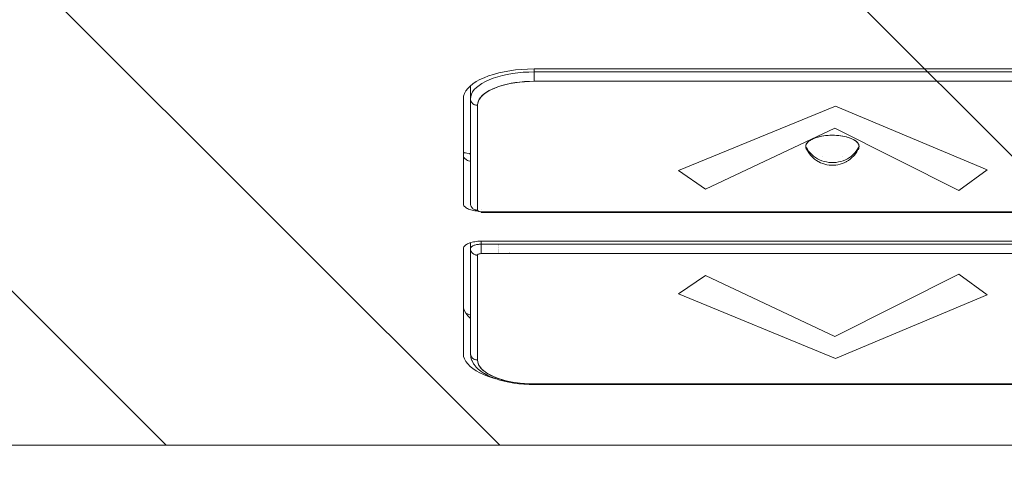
# Model space of a CAD drawing. Header units: inches. Extents: x -416 to -272, y -73 to 47.
# Tile 31 of 206: x -353.642 to -352.549, y -43.993 to -43.504. Entities that reach past the tile are written whole.
import ezdxf

# ---------------------------------------------------------------- set-up
doc = ezdxf.new("R2010")
doc.units = ezdxf.units.IN
doc.header["$LTSCALE"] = 32
doc.header["$MEASUREMENT"] = 0
doc.linetypes.add('Dash Style-1', pattern=[0.083328, 0.041656, -0.041672])
for name, color, linetype, lineweight in [('DashLineFill', 7, 'Dash Style-1', 13), ('Drawing', 7, 'Continuous', 18), ('None', 7, 'Continuous', 18), ('SolidLine', 7, 'Continuous', 15)]:
    doc.layers.add(name, color=color, linetype=linetype, lineweight=lineweight)

# ---------------------------------------------------------------- blocks, each defined once
blk = doc.blocks.new('TiMotion_Handset (2D)')
at = {"layer": 'DashLineFill', "linetype": 'Continuous', "lineweight": 13}
h = blk.add_hatch(dxfattribs=at)
h.set_pattern_fill('Steel', color=253, style=0, pattern_type=2)
h.set_pattern_definition([(45, (0, 0), (-1.61301565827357, 1.935715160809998), []), (45, (-1.0608, 1.0608), (-0.4723460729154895, 0.4167612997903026), [])])
h.paths.add_polyline_path([(-0.5650679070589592, 2.440944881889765), (-0.5636889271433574, 2.443168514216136), (-0.5621892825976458, 2.445271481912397), (-0.5605689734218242, 2.447253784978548), (-0.5588279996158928, 2.449115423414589), (-0.5569663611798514, 2.45085639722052), (-0.5549840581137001, 2.452476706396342), (-0.5528810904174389, 2.453976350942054), (-0.5506574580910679, 2.455355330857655), (-0.5483514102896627, 2.456591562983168), (-0.5460011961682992, 2.457662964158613), (-0.543606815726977, 2.458569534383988), (-0.5411682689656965, 2.459311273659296), (-0.5386855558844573, 2.459888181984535), (-0.5361586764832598, 2.460300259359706), (-0.5335876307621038, 2.460547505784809), (-0.5309724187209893, 2.460629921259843), (0.4425815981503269, 2.460629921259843), (0.4451968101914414, 2.460547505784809), (0.4477678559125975, 2.460300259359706), (0.450294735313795, 2.459888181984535), (0.4527774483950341, 2.459311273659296), (0.4552159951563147, 2.458569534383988), (0.4576103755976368, 2.457662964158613), (0.4599605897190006, 2.456591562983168), (0.4622666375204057, 2.455355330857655), (0.4644902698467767, 2.453976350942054), (0.4665932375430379, 2.452476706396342), (0.4685755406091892, 2.45085639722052), (0.4704371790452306, 2.449115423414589), (0.472178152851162, 2.447253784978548), (0.4737984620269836, 2.445271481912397), (0.4752981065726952, 2.443168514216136), (0.4766770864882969, 2.440944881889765), (0.4779133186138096, 2.43863883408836), (0.478984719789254, 2.436288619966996), (0.47989129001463, 2.433894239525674), (0.4806330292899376, 2.431455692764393), (0.4812099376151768, 2.428972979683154), (0.4816220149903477, 2.426446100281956), (0.4818692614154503, 2.423875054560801), (0.4819516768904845, 2.421259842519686), (0.4819516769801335, 1.765582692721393), (0.4825163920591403, 1.763951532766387), (0.4830058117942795, 1.762300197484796), (0.4834199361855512, 1.760628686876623), (0.4837587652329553, 1.758937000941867), (0.4840222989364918, 1.757225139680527), (0.4842105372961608, 1.755493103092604), (0.4843234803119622, 1.753740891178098), (0.484361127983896, 1.751968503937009), (0.484361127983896, -1.751965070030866), (0.4842787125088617, -1.75458028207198), (0.4840314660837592, -1.757151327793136), (0.4836193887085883, -1.759678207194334), (0.483042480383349, -1.762160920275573), (0.4823007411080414, -1.764599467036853), (0.4813941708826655, -1.766993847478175), (0.4803227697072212, -1.769344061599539), (0.4790865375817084, -1.771650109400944), (0.4777075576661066, -1.773873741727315), (0.4762079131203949, -1.775976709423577), (0.4745876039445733, -1.777959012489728), (0.4728466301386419, -1.779820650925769), (0.4709849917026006, -1.781561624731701), (0.4690026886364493, -1.783181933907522), (0.4668997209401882, -1.784681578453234), (0.4646760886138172, -1.786060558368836), (0.4623700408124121, -1.787296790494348), (0.4600198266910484, -1.788368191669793), (0.4576254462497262, -1.789274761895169), (0.4551868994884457, -1.790016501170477), (0.4527041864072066, -1.790593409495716), (0.4501773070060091, -1.791005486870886), (0.447606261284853, -1.791252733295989), (0.4449910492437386, -1.791335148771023), (-1.79051826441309, -1.791335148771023), (-1.793133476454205, -1.791252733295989), (-1.795704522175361, -1.791005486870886), (-1.798231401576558, -1.790593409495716), (-1.800714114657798, -1.790016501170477), (-1.803152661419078, -1.789274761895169), (-1.8055470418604, -1.788368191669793), (-1.807897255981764, -1.787296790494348), (-1.810203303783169, -1.786060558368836), (-1.81242693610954, -1.784681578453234), (-1.814529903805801, -1.783181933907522), (-1.816512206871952, -1.781561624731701), (-1.818373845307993, -1.779820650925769), (-1.820114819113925, -1.777959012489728), (-1.821735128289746, -1.775976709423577), (-1.823234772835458, -1.773873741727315), (-1.82461375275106, -1.771650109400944), (-1.825849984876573, -1.769344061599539), (-1.826921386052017, -1.766993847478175), (-1.827827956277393, -1.764599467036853), (-1.828569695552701, -1.762160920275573), (-1.82914660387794, -1.759678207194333), (-1.829558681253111, -1.757151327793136), (-1.829805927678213, -1.75458028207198), (-1.829888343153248, -1.751965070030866), (-1.829888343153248, 1.751968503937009), (-1.829805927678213, 1.754583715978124), (-1.829558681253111, 1.75715476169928), (-1.82914660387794, 1.759681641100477), (-1.828569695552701, 1.762164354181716), (-1.827827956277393, 1.764602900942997), (-1.826921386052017, 1.766997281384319), (-1.825849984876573, 1.769347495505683), (-1.82461375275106, 1.771653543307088), (-1.823234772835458, 1.773877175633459), (-1.821735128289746, 1.77598014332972), (-1.820114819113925, 1.777962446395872), (-1.818373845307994, 1.779824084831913), (-1.816512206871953, 1.781565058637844), (-1.814529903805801, 1.783185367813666), (-1.81242693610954, 1.784685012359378), (-1.810203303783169, 1.786063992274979), (-1.807897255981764, 1.787300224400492), (-1.8055470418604, 1.788371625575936), (-1.803152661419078, 1.789278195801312), (-1.800714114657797, 1.79001993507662), (-1.798231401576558, 1.790596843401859), (-1.795704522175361, 1.79100892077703), (-1.793133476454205, 1.791256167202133), (-1.79051826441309, 1.791338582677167), (-0.5703424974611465, 1.791338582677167), (-0.5703424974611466, 2.421259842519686), (-0.5702600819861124, 2.423875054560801), (-0.5700128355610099, 2.426446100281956), (-0.569600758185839, 2.428972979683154), (-0.5690238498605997, 2.431455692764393), (-0.5682821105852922, 2.433894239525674), (-0.5673755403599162, 2.436288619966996), (-0.5663041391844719, 2.43863883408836)])
at = {"layer": 'DashLineFill'}
blk.add_open_spline([(-0.5650679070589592, 2.440944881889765), (-0.559793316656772, 2.450080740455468), (-0.5415215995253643, 2.460629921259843), (-0.04419541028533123, 2.460629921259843), (0.4531307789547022, 2.460629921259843), (0.4714024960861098, 2.450080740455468), (0.4819516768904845, 2.431809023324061), (0.4819516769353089, 2.09342126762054), (0.4819516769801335, 1.765582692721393), (0.484361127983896, 1.759098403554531), (0.484361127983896, 1.716953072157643e-06), (0.484361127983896, -1.76251425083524), (0.473811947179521, -1.780785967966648), (0.4555402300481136, -1.791335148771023), (-0.672763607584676, -1.791335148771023), (-1.801067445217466, -1.791335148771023), (-1.819339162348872, -1.780785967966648), (-1.829888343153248, -1.76251425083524), (-1.829888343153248, 1.716953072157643e-06), (-1.829888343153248, 1.762517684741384), (-1.819339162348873, 1.780789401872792), (-1.801067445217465, 1.791338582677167), (-1.180430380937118, 1.791338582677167), (-0.5703424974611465, 1.791338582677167), (-0.5703424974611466, 2.106299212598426), (-0.5703424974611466, 2.431809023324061), (-0.5650679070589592, 2.440944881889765)], degree=2, knots=[0, 0, 0, 0.001659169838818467, 0.003318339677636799, 0.07987838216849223, 0.08153755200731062, 0.08319672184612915, 0.08485589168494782, 0.1364181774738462, 0.1364181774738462, 0.1375061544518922, 0.4048450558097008, 0.4064547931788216, 0.4080645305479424, 0.4096742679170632, 0.5802364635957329, 0.5818462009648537, 0.5834559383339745, 0.5850656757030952, 0.8524045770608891, 0.8540143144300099, 0.8556240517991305, 0.8572337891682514, 0.9503292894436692, 0.9503292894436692, 0.9983902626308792, 1, 1, 1], dxfattribs=at)
at = {"layer": 'Drawing', "color": 7, "linetype": 'Continuous'}
for p, q in [((0.484361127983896, -1.718944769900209), (0.484361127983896, 1.633858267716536)), ((0.06655405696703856, -0.275590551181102), (0.06655405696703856, 0.4330708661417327)), ((0.2578969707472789, -0.3346456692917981), (0.2578969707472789, 0.4330708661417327)), ((0.06670174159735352, -0.2830006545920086), (0.06655405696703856, -0.275590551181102)), ((0.06709551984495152, -0.2897370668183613), (0.06670174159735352, -0.2830006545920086)), ((0.06773348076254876, -0.2963679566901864), (0.06709551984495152, -0.2897370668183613)), ((0.06861086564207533, -0.3028438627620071), (0.06773348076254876, -0.2963679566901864)), ((0.06972112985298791, -0.3091164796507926), (0.06861086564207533, -0.3028438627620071)), ((0.07105599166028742, -0.3151390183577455), (0.06972112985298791, -0.3091164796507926)), ((0.07260549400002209, -0.3208665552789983), (0.07105599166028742, -0.3151390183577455)), ((0.07435807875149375, -0.3262563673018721), (0.07260549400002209, -0.3208665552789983)), ((0.07630067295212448, -0.3312682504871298), (0.07435807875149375, -0.3262563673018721)), ((0.4081588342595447, -0.3262563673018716), (0.406216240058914, -0.3312682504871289)), ((0.4099114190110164, -0.3208665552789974), (0.4081588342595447, -0.3262563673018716)), ((0.4105900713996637, -0.3183580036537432), (0.4099114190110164, -0.3208665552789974)), ((0.07841878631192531, -0.3358648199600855), (0.07630067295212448, -0.3312682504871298)), ((0.08069661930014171, -0.3400117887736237), (0.07841878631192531, -0.3358648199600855)), ((0.2244845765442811, -0.338182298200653), (0.2243250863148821, -0.3398400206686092)), ((0.2245129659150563, -0.3376966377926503), (0.2244845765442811, -0.338182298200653)), ((0.2579338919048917, -0.3364981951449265), (0.2578969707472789, -0.3346456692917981)), ((0.2580323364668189, -0.3381822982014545), (0.2579338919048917, -0.3364981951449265)), ((0.2581918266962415, -0.3398400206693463), (0.2580323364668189, -0.3381822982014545)), ((0.4040981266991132, -0.3358648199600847), (0.4018202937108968, -0.3400117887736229)), ((0.406216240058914, -0.3312682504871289), (0.4040981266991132, -0.3358648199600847)), ((0.08311718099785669, -0.3436782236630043), (0.08069661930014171, -0.3400117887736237)), ((0.085662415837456, -0.3468367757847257), (0.08311718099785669, -0.3436782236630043)), ((0.08831333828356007, -0.3494638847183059), (0.085662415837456, -0.3468367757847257)), ((0.09105017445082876, -0.3515399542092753), (0.08831333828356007, -0.3494638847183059)), ((0.1608577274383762, -0.3464566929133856), (0.1606902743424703, -0.3477838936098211)), ((0.1686611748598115, -0.3485650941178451), (0.1681316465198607, -0.3497142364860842)), ((0.1686611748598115, -0.3485650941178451), (0.1691468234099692, -0.347312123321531)), ((0.1694249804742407, -0.3464566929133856), (0.1691468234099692, -0.347312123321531)), ((0.2221832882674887, -0.3485650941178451), (0.2216537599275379, -0.3497142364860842)), ((0.2226689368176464, -0.347312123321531), (0.2221832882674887, -0.3485650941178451)), ((0.2231070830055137, -0.3459646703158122), (0.2226689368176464, -0.347312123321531)), ((0.2234944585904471, -0.344532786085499), (0.2231070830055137, -0.3459646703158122)), ((0.2238281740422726, -0.343027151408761), (0.2234944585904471, -0.344532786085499)), ((0.224105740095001, -0.3414589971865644), (0.2238281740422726, -0.343027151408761)), ((0.2243250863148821, -0.3398400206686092), (0.224105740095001, -0.3414589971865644)), ((0.2584111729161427, -0.3414589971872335), (0.2581918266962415, -0.3398400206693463)), ((0.2586887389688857, -0.3430271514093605), (0.2584111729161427, -0.3414589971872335)), ((0.2590224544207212, -0.3445327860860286), (0.2586887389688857, -0.3430271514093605)), ((0.2594098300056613, -0.3459646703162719), (0.2590224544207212, -0.3445327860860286)), ((0.259847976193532, -0.3473121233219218), (0.2594098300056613, -0.3459646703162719)), ((0.2603336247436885, -0.3485650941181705), (0.259847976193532, -0.3473121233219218)), ((0.2608631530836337, -0.3497142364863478), (0.2603336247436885, -0.3485650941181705)), ((0.3406814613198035, -0.349463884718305), (0.3379446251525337, -0.3515399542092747)), ((0.3433323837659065, -0.3468367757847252), (0.3406814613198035, -0.349463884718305)), ((0.343638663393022, -0.3464566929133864), (0.3433323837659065, -0.3468367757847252)), ((0.3914667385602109, -0.3515399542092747), (0.3942035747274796, -0.349463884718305)), ((0.3968544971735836, -0.3468367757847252), (0.3942035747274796, -0.349463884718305)), ((0.3993997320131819, -0.3436782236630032), (0.3968544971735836, -0.3468367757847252)), ((0.4018202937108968, -0.3400117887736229), (0.3993997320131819, -0.3436782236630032)), ((0.09385250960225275, -0.3530494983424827), (0.09105017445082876, -0.3515399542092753)), ((0.09669944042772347, -0.3539812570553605), (0.09385250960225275, -0.3530494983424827)), ((0.09983108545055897, -0.3543307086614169), (0.09669944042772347, -0.3539812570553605)), ((0.216300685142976, -0.3543307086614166), (0.09983108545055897, -0.3543307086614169)), ((0.1596694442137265, -0.3532737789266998), (0.1594012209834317, -0.3543307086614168)), ((0.1602314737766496, -0.3505624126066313), (0.1596694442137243, -0.3532737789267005)), ((0.1628439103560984, -0.3543301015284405), (0.1627785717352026, -0.3543307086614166)), ((0.1635614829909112, -0.3542433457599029), (0.1628439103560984, -0.3543301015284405)), ((0.1642732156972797, -0.3540104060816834), (0.1635614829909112, -0.3542433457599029)), ((0.164973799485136, -0.3536330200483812), (0.1642732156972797, -0.3540104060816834)), ((0.1656580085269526, -0.3531140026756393), (0.164973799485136, -0.3536330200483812)), ((0.1663207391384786, -0.3524572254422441), (0.1656580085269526, -0.3531140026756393)), ((0.1669570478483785, -0.3516675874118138), (0.1663207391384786, -0.3524572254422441)), ((0.1669570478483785, -0.3516675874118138), (0.1663270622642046, -0.3524572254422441)), ((0.1669570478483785, -0.3516675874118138), (0.1675621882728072, -0.3507509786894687)), ((0.1681316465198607, -0.3497142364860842), (0.1675621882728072, -0.3507509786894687)), ((0.2170835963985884, -0.3542433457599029), (0.216300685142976, -0.3543307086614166)), ((0.2177953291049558, -0.3540104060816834), (0.2170835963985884, -0.3542433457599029)), ((0.2184959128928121, -0.3536330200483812), (0.2177953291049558, -0.3540104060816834)), ((0.2191801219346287, -0.3531140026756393), (0.2184959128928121, -0.3536330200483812)), ((0.2198428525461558, -0.3524572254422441), (0.2191801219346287, -0.3531140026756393)), ((0.2198428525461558, -0.3524572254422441), (0.2204791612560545, -0.3516675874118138)), ((0.2210843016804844, -0.3507509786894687), (0.2204791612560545, -0.3516675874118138)), ((0.2216537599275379, -0.3497142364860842), (0.2210843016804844, -0.3507509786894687)), ((0.2614326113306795, -0.3507509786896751), (0.2608631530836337, -0.3497142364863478)), ((0.2620377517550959, -0.3516675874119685), (0.2614326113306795, -0.3507509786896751)), ((0.2626740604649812, -0.3524572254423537), (0.2620377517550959, -0.3516675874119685)), ((0.2633367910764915, -0.3531140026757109), (0.2626740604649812, -0.3524572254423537)), ((0.2640210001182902, -0.3536330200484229), (0.2633367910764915, -0.3531140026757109)), ((0.2647215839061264, -0.3540104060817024), (0.2640210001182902, -0.3536330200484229)), ((0.2654333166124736, -0.3542433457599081), (0.2647215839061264, -0.3540104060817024)), ((0.2662162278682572, -0.3543307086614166), (0.2654333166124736, -0.3542433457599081)), ((0.3826858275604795, -0.3543307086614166), (0.2662162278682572, -0.3543307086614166)), ((0.3294250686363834, -0.3543282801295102), (0.3291637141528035, -0.3543307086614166)), ((0.332295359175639, -0.3539812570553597), (0.3294250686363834, -0.3543282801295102)), ((0.3351422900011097, -0.3530494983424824), (0.332295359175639, -0.3539812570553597)), ((0.3379446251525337, -0.3515399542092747), (0.3351422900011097, -0.3530494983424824)), ((0.3858174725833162, -0.3539812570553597), (0.3826858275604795, -0.3543307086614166)), ((0.3858174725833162, -0.3539812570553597), (0.3886644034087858, -0.3530494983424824)), ((0.3914667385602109, -0.3515399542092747), (0.3886644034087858, -0.3530494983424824))]:
    blk.add_line(p, q, dxfattribs=at)
at = {"layer": 'Drawing'}
for p, q in [((0.06988175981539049, 0.4330708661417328), (0.06988175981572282, -0.275590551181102)), ((0.08034574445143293, 0.4330708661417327), (0.08034574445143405, -0.2755905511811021)), ((0.2251008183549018, 0.4330708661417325), (0.2251008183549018, -0.3346456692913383)), ((0.2258385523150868, -0.3346456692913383), (0.2258385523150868, 0.4330708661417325)), ((0.2612246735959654, 0.433070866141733), (0.2612246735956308, -0.334645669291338)), ((0.2716886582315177, 0.433070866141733), (0.2716886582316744, -0.3346456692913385)), ((0.4164437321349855, 0.4330708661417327), (0.4164437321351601, -0.275590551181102)), ((0.4171814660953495, -0.275590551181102), (0.4171814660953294, 0.4330708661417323)), ((0.1433846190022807, 0.07469296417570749), (0.144198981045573, 0.07669807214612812)), ((0.1445050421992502, 0.07734466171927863), (0.1438360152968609, 0.07584604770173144)), ((0.144198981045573, 0.07669807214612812), (0.1449633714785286, 0.0783025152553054)), ((0.145261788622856, 0.07880868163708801), (0.1445050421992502, 0.07734466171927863)), ((0.1449633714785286, 0.0783025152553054), (0.1458102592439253, 0.07980427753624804)), ((0.1460616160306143, 0.08012334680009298), (0.145261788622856, 0.07880868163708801)), ((0.1458102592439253, 0.07980427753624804), (0.1466572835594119, 0.08105224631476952)), ((0.1469042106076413, 0.0812826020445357), (0.1460616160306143, 0.08012334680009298)), ((0.1466572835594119, 0.08105224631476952), (0.1475126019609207, 0.08208521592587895)), ((0.1477884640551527, 0.08228084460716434), (0.1469042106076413, 0.0812826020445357)), ((0.1475126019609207, 0.08208521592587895), (0.1483874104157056, 0.08293174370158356)), ((0.1487122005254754, 0.08311237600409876), (0.1477884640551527, 0.08228084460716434)), ((0.1483874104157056, 0.08293174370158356), (0.149293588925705, 0.0836083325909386)), ((0.1496719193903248, 0.08377113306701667), (0.1487122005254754, 0.08311237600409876)), ((0.149293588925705, 0.0836083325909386), (0.150244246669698, 0.08412134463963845)), ((0.1506625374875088, 0.0842506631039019), (0.1496719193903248, 0.08377113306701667)), ((0.150244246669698, 0.08412134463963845), (0.1512544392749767, 0.0844676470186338)), ((0.1516769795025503, 0.08454428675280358), (0.1506625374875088, 0.0842506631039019)), ((0.1512544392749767, 0.0844676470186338), (0.1523420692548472, 0.08463408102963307)), ((0.1527232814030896, 0.08464566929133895), (0.1516769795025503, 0.08454428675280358)), ((0.1523420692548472, 0.08463408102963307), (0.1527232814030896, 0.08464566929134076)), ((0.1527232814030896, 0.08464566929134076), (0.1537916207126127, 0.08454798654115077)), ((0.1527232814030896, 0.08464566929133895), (0.1536738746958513, 0.08418644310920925)), ((0.1541130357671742, 0.08446327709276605), (0.1527232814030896, 0.08464566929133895)), ((0.155853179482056, 0.08295645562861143), (0.1536738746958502, 0.08418644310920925)), ((0.1537916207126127, 0.08454798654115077), (0.1548891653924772, 0.08423153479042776)), ((0.1551599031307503, 0.08407724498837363), (0.1541130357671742, 0.08446327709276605)), ((0.1548891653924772, 0.08423153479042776), (0.1559037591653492, 0.08372542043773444)), ((0.1553131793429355, 0.0839881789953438), (0.1551599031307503, 0.08407724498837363)), ((0.155775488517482, 0.08377223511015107), (0.1551599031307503, 0.08407724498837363)), ((0.1579237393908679, 0.08255977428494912), (0.155775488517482, 0.08377223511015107)), ((0.1579306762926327, 0.08152800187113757), (0.155853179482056, 0.08295645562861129)), ((0.1560747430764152, 0.08360333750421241), (0.1559037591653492, 0.08372542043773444)), ((0.1579237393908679, 0.08255977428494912), (0.1587874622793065, 0.08206657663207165)), ((0.1598915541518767, 0.07991126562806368), (0.1579306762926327, 0.08152800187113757)), ((0.1607985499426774, 0.08068378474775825), (0.1587874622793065, 0.08206657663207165)), ((0.1598915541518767, 0.07991126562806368), (0.1617218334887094, 0.07811777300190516)), ((0.1626967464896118, 0.07911872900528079), (0.1607985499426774, 0.08068378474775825)), ((0.1617218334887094, 0.07811777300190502), (0.1634084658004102, 0.07616031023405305)), ((0.1626967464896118, 0.07911872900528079), (0.1633381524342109, 0.07850817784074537)), ((0.1633381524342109, 0.07850817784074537), (0.1650648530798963, 0.07681618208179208)), ((0.1666560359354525, 0.07496949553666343), (0.1650648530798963, 0.07681618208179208)), ((0.1408516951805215, 0.06450823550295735), (0.1411915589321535, 0.06662406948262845)), ((0.1412507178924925, 0.06633224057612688), (0.1408836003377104, 0.06412591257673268)), ((0.1411915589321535, 0.06662406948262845), (0.1416057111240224, 0.06867448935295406)), ((0.1416683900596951, 0.06846416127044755), (0.1412507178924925, 0.06633224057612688)), ((0.1416057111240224, 0.06867448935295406), (0.1421010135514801, 0.07068699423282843)), ((0.1417673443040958, 0.06889763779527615), (0.1416606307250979, 0.06889763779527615)), ((0.1421313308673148, 0.07049210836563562), (0.1416683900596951, 0.06846416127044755)), ((0.1421010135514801, 0.07068699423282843), (0.1426885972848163, 0.07268577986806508)), ((0.1426400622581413, 0.07239420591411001), (0.1421313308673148, 0.07049210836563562)), ((0.1431966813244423, 0.07415505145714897), (0.1426400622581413, 0.07239420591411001)), ((0.1426885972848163, 0.07268577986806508), (0.1433846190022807, 0.07469296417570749)), ((0.1438360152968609, 0.07584604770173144), (0.1431966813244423, 0.07415505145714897)), ((0.1649394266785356, 0.07405283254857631), (0.1634084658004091, 0.07616031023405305)), ((0.1642549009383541, 0.06660737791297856), (0.1642674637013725, 0.06653152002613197)), ((0.1649394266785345, 0.07405283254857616), (0.1663038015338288, 0.07181036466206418)), ((0.1674918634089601, 0.06944889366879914), (0.1663038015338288, 0.07181036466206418)), ((0.1681003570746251, 0.07298128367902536), (0.1666560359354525, 0.07496949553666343)), ((0.1684951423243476, 0.06698525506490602), (0.1674918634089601, 0.06944889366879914)), ((0.1693875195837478, 0.07086572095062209), (0.1681003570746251, 0.07298128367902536)), ((0.1693064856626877, 0.06443701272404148), (0.1684951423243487, 0.06698525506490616)), ((0.1693875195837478, 0.07086572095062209), (0.1696724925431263, 0.07034226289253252)), ((0.1707560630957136, 0.0681884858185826), (0.1696724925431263, 0.07034226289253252)), ((0.1716711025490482, 0.06594152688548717), (0.1707560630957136, 0.0681884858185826)), ((0.1724110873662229, 0.06361740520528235), (0.1716711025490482, 0.06594152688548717)), ((0.1402670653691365, 0.05741310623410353), (0.140244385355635, 0.05508816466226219)), ((0.140244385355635, 0.05508816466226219), (0.1402616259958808, 0.05354498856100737)), ((0.140245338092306, 0.05491315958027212), (0.1402711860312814, 0.05739519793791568)), ((0.140245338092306, 0.05491315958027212), (0.1402968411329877, 0.05257562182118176)), ((0.1403718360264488, 0.05963310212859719), (0.1402670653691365, 0.05741310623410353)), ((0.1402711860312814, 0.05739519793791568), (0.1403876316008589, 0.05994242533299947)), ((0.1405823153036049, 0.06187909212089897), (0.1403718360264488, 0.05963310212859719)), ((0.1403876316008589, 0.05994242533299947), (0.1405832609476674, 0.06229444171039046)), ((0.1408836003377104, 0.06412591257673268), (0.1405823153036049, 0.06187909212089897)), ((0.1405832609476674, 0.06229444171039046), (0.1408516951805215, 0.06450823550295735)), ((0.1693064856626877, 0.06443701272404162), (0.169920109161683, 0.06182233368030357)), ((0.1703316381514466, 0.05915985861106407), (0.169920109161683, 0.06182233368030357)), ((0.1705381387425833, 0.05646856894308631), (0.1703316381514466, 0.05915985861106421)), ((0.1705381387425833, 0.05646856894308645), (0.1705639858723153, 0.05511811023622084)), ((0.1705381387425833, 0.05376765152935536), (0.1705639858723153, 0.05511811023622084)), ((0.1729707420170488, 0.06123269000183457), (0.1724110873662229, 0.06361740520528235)), ((0.1733460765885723, 0.05880438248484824), (0.1729707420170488, 0.06123269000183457)), ((0.1735344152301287, 0.05634979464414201), (0.1733460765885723, 0.05880438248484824)), ((0.1735344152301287, 0.05388642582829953), (0.1735344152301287, 0.05634979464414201)), ((0.1402768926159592, 0.05248313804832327), (0.1402843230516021, 0.05233791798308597)), ((0.1402971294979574, 0.05256253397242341), (0.1403049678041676, 0.05220678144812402)), ((0.1404434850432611, 0.04971606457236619), (0.1403049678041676, 0.05220678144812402)), ((0.1404050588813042, 0.05020098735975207), (0.1406045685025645, 0.04815166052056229)), ((0.1406533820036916, 0.04739322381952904), (0.1404434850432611, 0.04971606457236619)), ((0.1406045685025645, 0.04815166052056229), (0.1409367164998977, 0.04575685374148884)), ((0.1409316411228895, 0.04519892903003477), (0.1406533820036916, 0.04739322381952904)), ((0.1412792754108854, 0.04309980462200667), (0.1409316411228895, 0.04519892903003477)), ((0.1409367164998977, 0.04575685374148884), (0.1413203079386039, 0.04352227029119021)), ((0.1642723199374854, 0.04371995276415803), (0.1642576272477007, 0.04362848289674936)), ((0.1642591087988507, 0.04362004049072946), (0.1643136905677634, 0.04390397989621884)), ((0.1693064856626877, 0.04579920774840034), (0.1684951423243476, 0.0432509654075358)), ((0.1693064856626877, 0.04579920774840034), (0.169920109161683, 0.04841388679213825)), ((0.1703316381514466, 0.05107636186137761), (0.1699201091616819, 0.04841388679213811)), ((0.1703316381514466, 0.05107636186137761), (0.1705381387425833, 0.05376765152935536)), ((0.1707560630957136, 0.04204773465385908), (0.1716711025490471, 0.0442946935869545)), ((0.1716711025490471, 0.0442946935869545), (0.1724110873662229, 0.04661881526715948)), ((0.1724110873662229, 0.04661881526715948), (0.1729707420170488, 0.04900353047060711)), ((0.1729707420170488, 0.04900353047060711), (0.1733460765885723, 0.05143183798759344)), ((0.1733460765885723, 0.05143183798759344), (0.1735344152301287, 0.05388642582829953)), ((0.1417013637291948, 0.04106652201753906), (0.1412792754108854, 0.04309980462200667)), ((0.1413203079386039, 0.04352227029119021), (0.1417568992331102, 0.04135989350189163)), ((0.1422075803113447, 0.0390723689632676), (0.1417013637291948, 0.04106652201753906)), ((0.1417568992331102, 0.04135989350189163), (0.1422406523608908, 0.03931056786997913)), ((0.14281160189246, 0.03709731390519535), (0.1422075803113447, 0.0390723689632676)), ((0.1422406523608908, 0.03931056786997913), (0.1427714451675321, 0.0374006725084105)), ((0.1427714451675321, 0.0374006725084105), (0.1433511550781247, 0.03564423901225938)), ((0.1434568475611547, 0.03531603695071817), (0.14281160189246, 0.03709731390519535)), ((0.1433511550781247, 0.03564423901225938), (0.1440047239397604, 0.03399225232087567)), ((0.1442824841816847, 0.033380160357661), (0.1434568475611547, 0.03531603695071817)), ((0.1440047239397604, 0.03399225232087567), (0.1447883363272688, 0.03231530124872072)), ((0.1442824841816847, 0.033380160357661), (0.1444085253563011, 0.03312810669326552)), ((0.1634084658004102, 0.03407591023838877), (0.1617218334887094, 0.03211844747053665)), ((0.1633381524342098, 0.03172804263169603), (0.1650648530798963, 0.03342003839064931)), ((0.1634084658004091, 0.03407591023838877), (0.1649394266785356, 0.03618338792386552)), ((0.1649394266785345, 0.03618338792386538), (0.1663038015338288, 0.03842585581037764)), ((0.1650648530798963, 0.03342003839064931), (0.1666560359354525, 0.03526672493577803)), ((0.1674918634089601, 0.04078732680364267), (0.1663038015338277, 0.0384258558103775)), ((0.1681003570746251, 0.03725493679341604), (0.1666560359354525, 0.03526672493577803)), ((0.1674918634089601, 0.04078732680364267), (0.1684951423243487, 0.04325096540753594)), ((0.1681003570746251, 0.03725493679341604), (0.1693875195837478, 0.03937049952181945)), ((0.1693875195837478, 0.03937049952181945), (0.1696724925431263, 0.03989395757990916)), ((0.1696724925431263, 0.03989395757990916), (0.1707560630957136, 0.04204773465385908)), ((0.1447883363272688, 0.03231530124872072), (0.1455594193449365, 0.03091072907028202)), ((0.1448192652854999, 0.03230672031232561), (0.1451234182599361, 0.03169848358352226)), ((0.1459651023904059, 0.03027023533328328), (0.1451234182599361, 0.03169848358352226)), ((0.1458658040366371, 0.03043873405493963), (0.14614223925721, 0.0300128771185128)), ((0.1468167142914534, 0.0290580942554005), (0.1459651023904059, 0.03027023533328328)), ((0.1465961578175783, 0.02937202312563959), (0.147216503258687, 0.02857602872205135)), ((0.1476885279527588, 0.02803637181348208), (0.1468167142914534, 0.0290580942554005)), ((0.147216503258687, 0.02857602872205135), (0.1481959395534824, 0.02756279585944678)), ((0.1485924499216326, 0.02718935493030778), (0.1476885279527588, 0.02803637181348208)), ((0.1481959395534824, 0.02756279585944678), (0.1492114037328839, 0.0267560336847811)), ((0.1495428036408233, 0.02651080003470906), (0.1485924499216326, 0.02718935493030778)), ((0.1492114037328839, 0.0267560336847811), (0.1502550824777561, 0.02615897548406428)), ((0.1505573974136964, 0.02600468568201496), (0.1495428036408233, 0.02651080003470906)), ((0.1502550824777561, 0.02615897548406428), (0.1513203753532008, 0.0257729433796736)), ((0.1516549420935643, 0.02568823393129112), (0.1505573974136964, 0.02600468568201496)), ((0.1513203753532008, 0.0257729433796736), (0.1527232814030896, 0.0255905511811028)), ((0.1527232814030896, 0.0255905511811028), (0.1516549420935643, 0.02568823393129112)), ((0.1527232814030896, 0.0255905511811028), (0.1536738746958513, 0.0260497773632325)), ((0.1527232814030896, 0.0255905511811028), (0.1537617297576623, 0.02569193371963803)), ((0.153104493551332, 0.02560213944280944), (0.1527232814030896, 0.0255905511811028)), ((0.1541921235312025, 0.02576857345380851), (0.153104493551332, 0.02560213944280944)), ((0.1536738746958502, 0.02604977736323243), (0.155853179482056, 0.02727976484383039)), ((0.1537617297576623, 0.02569193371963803), (0.1547598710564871, 0.02598555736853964)), ((0.1552023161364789, 0.026114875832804), (0.1541921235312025, 0.02576857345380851)), ((0.1557754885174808, 0.02646398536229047), (0.1547598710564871, 0.02598555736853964)), ((0.1547598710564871, 0.02598555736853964), (0.1549821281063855, 0.02609498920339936)), ((0.1561529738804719, 0.02662788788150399), (0.1552023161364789, 0.026114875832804)), ((0.1557754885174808, 0.02646398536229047), (0.1579237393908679, 0.02767644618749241)), ((0.1579306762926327, 0.02870821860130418), (0.155853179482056, 0.02727976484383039)), ((0.1564226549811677, 0.02682924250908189), (0.1561529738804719, 0.02662788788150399)), ((0.1579237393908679, 0.02767644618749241), (0.1587874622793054, 0.0281696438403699)), ((0.1579306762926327, 0.02870821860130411), (0.1598915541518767, 0.03032495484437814)), ((0.1587874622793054, 0.0281696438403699), (0.1607985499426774, 0.02955243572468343)), ((0.1598915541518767, 0.03032495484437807), (0.1617218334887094, 0.03211844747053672)), ((0.1607985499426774, 0.02955243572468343), (0.1626967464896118, 0.03111749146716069)), ((0.1633381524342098, 0.03172804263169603), (0.1626967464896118, 0.03111749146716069)), ((0.06988175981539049, -0.275590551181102), (0.06655405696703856, -0.275590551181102)), ((0.06988175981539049, -0.275590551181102), (0.06999572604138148, -0.2817669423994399)), ((0.07051639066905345, -0.275590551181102), (0.06988175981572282, -0.275590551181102)), ((0.07033675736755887, -0.2878963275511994), (0.06999572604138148, -0.2817669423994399)), ((0.07117151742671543, -0.275590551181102), (0.07051639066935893, -0.275590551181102)), ((0.07184215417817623, -0.275590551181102), (0.0711715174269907, -0.275590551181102)), ((0.07252319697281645, -0.275590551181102), (0.07184215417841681, -0.275590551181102)), ((0.07524740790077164, -0.275590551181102), (0.07252319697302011, -0.275590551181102)), ((0.08034574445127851, -0.275590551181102), (0.07524740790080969, -0.275590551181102)), ((0.08034574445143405, -0.2755905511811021), (0.08043472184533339, -0.2810444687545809)), ((0.08044704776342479, -0.2810806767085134), (0.08034574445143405, -0.275590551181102)), ((0.08043472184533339, -0.2810444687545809), (0.08072307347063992, -0.2866402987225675)), ((0.08075018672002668, -0.2865290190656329), (0.08044704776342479, -0.2810806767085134)), ((0.4159564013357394, -0.2882240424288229), (0.4164437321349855, -0.2755905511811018)), ((0.4163424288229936, -0.2810806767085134), (0.4160392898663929, -0.2865290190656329)), ((0.4164437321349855, -0.2755905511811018), (0.4163424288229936, -0.2810806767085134)), ((0.4167066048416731, -0.2755905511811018), (0.4164437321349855, -0.2755905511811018)), ((0.4169131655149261, -0.2755905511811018), (0.4167066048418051, -0.2755905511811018)), ((0.4167556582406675, -0.2871068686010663), (0.4170748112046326, -0.281370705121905)), ((0.4170618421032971, -0.2755905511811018), (0.4169131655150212, -0.2755905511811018)), ((0.4171515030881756, -0.2755905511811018), (0.4170618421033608, -0.2755905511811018)), ((0.4170748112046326, -0.281370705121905), (0.4171814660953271, -0.2755905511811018)), ((0.4171814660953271, -0.2755905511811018), (0.4171515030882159, -0.2755905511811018)), ((0.0709022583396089, -0.2939320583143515), (0.07033675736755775, -0.2878963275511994)), ((0.0716879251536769, -0.2998281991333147), (0.0709022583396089, -0.2939320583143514)), ((0.08072307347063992, -0.2866402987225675), (0.0811825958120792, -0.291789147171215)), ((0.08125285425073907, -0.2918941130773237), (0.08075018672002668, -0.2865290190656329)), ((0.0811825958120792, -0.291789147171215), (0.08179612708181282, -0.2965897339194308)), ((0.08195122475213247, -0.2971351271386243), (0.08125285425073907, -0.2918941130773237)), ((0.4144944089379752, -0.2998588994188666), (0.4159564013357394, -0.2882240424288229)), ((0.4155366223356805, -0.2918941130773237), (0.414838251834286, -0.2971351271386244)), ((0.4154911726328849, -0.298273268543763), (0.4162264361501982, -0.292755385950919)), ((0.4160392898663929, -0.2865290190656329), (0.4155366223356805, -0.2918941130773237)), ((0.4167556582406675, -0.2871068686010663), (0.4162264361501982, -0.292755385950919)), ((0.0716879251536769, -0.2998281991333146), (0.07268777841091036, -0.3055398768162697)), ((0.0738942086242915, -0.3110236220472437), (0.07268777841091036, -0.3055398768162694)), ((0.08179612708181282, -0.2965897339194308), (0.0825588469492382, -0.3011358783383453)), ((0.08283998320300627, -0.3022121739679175), (0.08195122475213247, -0.2971351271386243)), ((0.0825588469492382, -0.3011358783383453), (0.08347523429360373, -0.3055022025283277)), ((0.08391236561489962, -0.3070866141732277), (0.08283998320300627, -0.3022121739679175)), ((0.08347523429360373, -0.3055022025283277), (0.0845581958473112, -0.3097499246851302)), ((0.2701391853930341, -0.3031496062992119), (0.2701201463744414, -0.3031496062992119)), ((0.2706013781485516, -0.3031496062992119), (0.2705842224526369, -0.3031496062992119)), ((0.2710175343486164, -0.3031496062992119), (0.2710023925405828, -0.3031496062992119)), ((0.2713844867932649, -0.3031496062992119), (0.2713714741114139, -0.3031496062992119)), ((0.4120577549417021, -0.3104951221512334), (0.4144944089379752, -0.2998588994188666)), ((0.4139494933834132, -0.3022121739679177), (0.4128771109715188, -0.307086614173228)), ((0.4133619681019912, -0.3090551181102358), (0.4145013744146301, -0.3038760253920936)), ((0.414838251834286, -0.2971351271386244), (0.4139494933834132, -0.3022121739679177)), ((0.4145554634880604, -0.3036185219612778), (0.4145013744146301, -0.3038760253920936)), ((0.4145554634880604, -0.3036185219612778), (0.4154911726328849, -0.298273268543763)), ((0.07529803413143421, -0.3162377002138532), (0.0738942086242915, -0.3110236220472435)), ((0.07529803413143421, -0.316237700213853), (0.07688857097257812, -0.321142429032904)), ((0.08516021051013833, -0.3117213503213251), (0.08391236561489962, -0.3070866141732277)), ((0.0845581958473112, -0.3097499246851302), (0.08582935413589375, -0.3139310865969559)), ((0.08657402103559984, -0.3160811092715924), (0.08516021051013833, -0.3117213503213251)), ((0.08582935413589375, -0.3139310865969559), (0.0873203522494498, -0.3180913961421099)), ((0.08814303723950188, -0.3201327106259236), (0.08657402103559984, -0.3160811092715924)), ((0.2612409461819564, -0.3149606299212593), (0.2612246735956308, -0.3149606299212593)), ((0.2618761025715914, -0.3149606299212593), (0.2618593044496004, -0.3149606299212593)), ((0.262531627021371, -0.3149606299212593), (0.2625144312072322, -0.3149606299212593)), ((0.2632025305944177, -0.3149606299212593), (0.2631850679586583, -0.3149606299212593)), ((0.2638837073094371, -0.3149606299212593), (0.2638661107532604, -0.3149606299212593)), ((0.2645699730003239, -0.3149606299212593), (0.2645523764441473, -0.3149606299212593)), ((0.2652561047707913, -0.3149606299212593), (0.2652386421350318, -0.3149606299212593)), ((0.2659368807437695, -0.3149606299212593), (0.2659196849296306, -0.3149606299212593)), ((0.2666071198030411, -0.3149606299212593), (0.2665903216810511, -0.3149606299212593)), ((0.2672617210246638, -0.3149606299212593), (0.267245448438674, -0.3149606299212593)), ((0.2678957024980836, -0.3149606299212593), (0.2678800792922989, -0.3149606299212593)), ((0.2685042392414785, -0.3149606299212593), (0.2684893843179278, -0.3149606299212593)), ((0.2690826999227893, -0.3149606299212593), (0.2690687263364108, -0.3149606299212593)), ((0.2696266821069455, -0.3149606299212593), (0.2696136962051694, -0.3149606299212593)), ((0.2701320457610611, -0.3149606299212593), (0.2701201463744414, -0.3149606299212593)), ((0.2705949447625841, -0.3149606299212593), (0.2705842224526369, -0.3149606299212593)), ((0.4086464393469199, -0.3201327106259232), (0.4120577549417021, -0.3104951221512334)), ((0.4102154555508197, -0.3160811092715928), (0.4086464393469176, -0.320132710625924)), ((0.4116292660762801, -0.3117213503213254), (0.4102154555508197, -0.3160811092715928)), ((0.4105339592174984, -0.3186117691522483), (0.4120361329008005, -0.3139795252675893)), ((0.4128771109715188, -0.307086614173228), (0.4116292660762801, -0.3117213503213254)), ((0.4120361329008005, -0.3139795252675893), (0.4133619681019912, -0.3090551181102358)), ((0.07865371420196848, -0.3257004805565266), (0.07688857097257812, -0.3211424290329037)), ((0.07865371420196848, -0.3257004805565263), (0.08058003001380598, -0.3298771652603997)), ((0.0873203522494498, -0.3180913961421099), (0.08905185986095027, -0.3222140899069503)), ((0.08985531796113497, -0.3238453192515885), (0.08814303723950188, -0.3201327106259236)), ((0.08905185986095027, -0.3222140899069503), (0.09071826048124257, -0.3255964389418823)), ((0.09169783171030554, -0.3271906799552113), (0.08985531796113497, -0.3238453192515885)), ((0.09071826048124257, -0.3255964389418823), (0.09255960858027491, -0.3287498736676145)), ((0.09365655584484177, -0.3301433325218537), (0.09169783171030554, -0.3271906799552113)), ((0.405091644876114, -0.3271906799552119), (0.4031329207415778, -0.3301433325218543)), ((0.4045181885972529, -0.3282045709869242), (0.4086464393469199, -0.3201327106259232)), ((0.4068704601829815, -0.3273050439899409), (0.4048958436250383, -0.3308902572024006)), ((0.4069341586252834, -0.3238453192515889), (0.405091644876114, -0.3271906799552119)), ((0.4068704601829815, -0.3273050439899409), (0.4087055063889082, -0.3233262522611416)), ((0.4086464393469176, -0.320132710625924), (0.4069341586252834, -0.3238453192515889)), ((0.4088668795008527, -0.3229165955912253), (0.4087055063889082, -0.3233262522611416)), ((0.4088668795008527, -0.3229165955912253), (0.4105339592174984, -0.3186117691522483)), ((0.08265285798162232, -0.3336406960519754), (0.08058003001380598, -0.3298771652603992)), ((0.08485642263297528, -0.3369624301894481), (0.08265285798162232, -0.333640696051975)), ((0.08485642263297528, -0.3369624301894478), (0.08717395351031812, -0.3398170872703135)), ((0.09255960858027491, -0.3287498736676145), (0.09439790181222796, -0.3313590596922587)), ((0.09571658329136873, -0.3326808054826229), (0.09365655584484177, -0.3301433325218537)), ((0.09439790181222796, -0.3313590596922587), (0.0962512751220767, -0.333506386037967)), ((0.09786223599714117, -0.3347837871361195), (0.09571658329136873, -0.3326808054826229)), ((0.0962512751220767, -0.333506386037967), (0.0981442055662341, -0.3352519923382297)), ((0.1000771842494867, -0.3364362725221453), (0.09786223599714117, -0.3347837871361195)), ((0.0981442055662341, -0.3352519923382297), (0.1001024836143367, -0.3366301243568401)), ((0.1023445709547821, -0.3376256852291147), (0.1000771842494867, -0.3364362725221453)), ((0.1001024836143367, -0.3366301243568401), (0.1021544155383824, -0.3376531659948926)), ((0.1021544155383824, -0.3376531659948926), (0.1043323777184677, -0.338312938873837)), ((0.1046471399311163, -0.3383429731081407), (0.1023445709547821, -0.3376256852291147)), ((0.1043323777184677, -0.338312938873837), (0.1069673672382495, -0.3385826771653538)), ((0.1069673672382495, -0.3385826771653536), (0.1046471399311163, -0.3383429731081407)), ((0.1069402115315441, -0.3392689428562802), (0.1069673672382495, -0.3385826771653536)), ((0.2234369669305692, -0.3385826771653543), (0.1069673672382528, -0.3385826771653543)), ((0.2227227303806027, -0.3346456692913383), (0.2226887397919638, -0.3346456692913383)), ((0.2233285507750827, -0.3399499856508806), (0.2234369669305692, -0.3385826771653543)), ((0.2234369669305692, -0.3385826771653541), (0.2238416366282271, -0.3384435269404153)), ((0.2238416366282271, -0.3384435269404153), (0.2242522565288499, -0.338103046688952)), ((0.2242522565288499, -0.338103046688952), (0.2245550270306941, -0.3376310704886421)), ((0.2245550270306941, -0.3376310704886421), (0.2247831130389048, -0.3370341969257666)), ((0.2247831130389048, -0.3370341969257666), (0.2249573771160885, -0.3362576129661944)), ((0.2249573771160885, -0.3362576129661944), (0.2251008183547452, -0.3346456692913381)), ((0.2258385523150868, -0.3346456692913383), (0.2251008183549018, -0.3346456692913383)), ((0.2612246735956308, -0.3346456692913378), (0.2578969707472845, -0.3346456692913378)), ((0.2612436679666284, -0.3356750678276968), (0.2612246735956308, -0.3346456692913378)), ((0.2716886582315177, -0.3346456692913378), (0.2612246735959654, -0.3346456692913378)), ((0.2613005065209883, -0.3366966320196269), (0.2612436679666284, -0.3356750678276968)), ((0.261394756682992, -0.3377025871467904), (0.2613005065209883, -0.3366966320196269)), ((0.2615257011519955, -0.3386852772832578), (0.261394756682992, -0.3377025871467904)), ((0.2716886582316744, -0.3346456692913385), (0.2717388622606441, -0.3355111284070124)), ((0.2717388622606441, -0.3355111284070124), (0.2718341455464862, -0.3362699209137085)), ((0.2718341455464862, -0.3362699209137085), (0.2719745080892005, -0.3369220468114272)), ((0.2719745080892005, -0.3369220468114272), (0.2721599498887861, -0.337467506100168)), ((0.2721599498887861, -0.337467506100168), (0.2723904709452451, -0.3379062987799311)), ((0.2723904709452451, -0.3379062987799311), (0.2726660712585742, -0.3382384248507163)), ((0.2726660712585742, -0.3382384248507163), (0.2729867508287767, -0.3384638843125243)), ((0.2729867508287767, -0.3384638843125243), (0.2733525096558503, -0.3385826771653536)), ((0.2733525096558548, -0.3385826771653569), (0.2732440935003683, -0.3399499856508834)), ((0.3898221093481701, -0.3385826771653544), (0.2733525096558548, -0.3385826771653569)), ((0.3897136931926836, -0.3399499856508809), (0.3898221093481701, -0.3385826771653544)), ((0.3898221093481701, -0.3385826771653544), (0.3897949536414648, -0.3392689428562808)), ((0.3898221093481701, -0.3385826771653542), (0.3951060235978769, -0.3374295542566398)), ((0.3921423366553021, -0.3383429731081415), (0.3898221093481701, -0.3385826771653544)), ((0.3944449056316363, -0.3376256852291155), (0.3921423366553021, -0.3383429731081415)), ((0.3967122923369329, -0.336436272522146), (0.3944449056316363, -0.3376256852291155)), ((0.3951060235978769, -0.3374295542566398), (0.4000047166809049, -0.3339701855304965)), ((0.3989272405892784, -0.3347837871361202), (0.3967122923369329, -0.336436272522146)), ((0.3972499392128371, -0.3404518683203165), (0.3996010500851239, -0.3381475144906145)), ((0.4010728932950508, -0.3326808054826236), (0.3989272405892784, -0.3347837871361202)), ((0.3999771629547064, -0.3377269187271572), (0.3996010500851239, -0.3381475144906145)), ((0.4022192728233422, -0.3349651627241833), (0.3999771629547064, -0.3377269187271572)), ((0.4000047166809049, -0.3339701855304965), (0.4045181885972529, -0.3282045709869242)), ((0.4031329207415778, -0.3301433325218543), (0.4010728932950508, -0.3326808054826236)), ((0.402532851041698, -0.334526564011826), (0.4022192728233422, -0.3349651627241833)), ((0.402532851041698, -0.334526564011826), (0.404648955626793, -0.3313366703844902)), ((0.4048958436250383, -0.3308902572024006), (0.404648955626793, -0.3313366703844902)), ((0.09983108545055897, -0.3464566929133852), (0.08535613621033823, -0.3464566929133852)), ((0.08958781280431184, -0.3421829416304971), (0.08717395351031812, -0.339817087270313)), ((0.09207962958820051, -0.3440419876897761), (0.08958781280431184, -0.3421829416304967)), ((0.09463043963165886, -0.3453800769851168), (0.09207962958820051, -0.3440419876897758)), ((0.09463043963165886, -0.3453800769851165), (0.09722082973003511, -0.346187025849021)), ((0.09983108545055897, -0.3464566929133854), (0.09722082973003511, -0.3461870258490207)), ((0.09983108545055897, -0.3464566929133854), (0.1004530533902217, -0.3464267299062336)), ((0.216300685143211, -0.3464566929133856), (0.09983108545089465, -0.3464566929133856)), ((0.1004530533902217, -0.3464267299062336), (0.1010702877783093, -0.3463370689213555)), ((0.1010702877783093, -0.3463370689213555), (0.1016780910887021, -0.3461883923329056)), ((0.1016780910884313, -0.3461883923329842), (0.1022718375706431, -0.3459818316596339)), ((0.1028470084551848, -0.3457189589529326), (0.1022718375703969, -0.3459818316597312)), ((0.1033992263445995, -0.3454017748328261), (0.1028470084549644, -0.3457189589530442)), ((0.1039242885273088, -0.3450326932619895), (0.1033992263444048, -0.3454017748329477)), ((0.1044181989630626, -0.3446145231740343), (0.1039242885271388, -0.3450326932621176)), ((0.1048771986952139, -0.3441504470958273), (0.1044181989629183, -0.3446145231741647)), ((0.105297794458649, -0.3436439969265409), (0.1048771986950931, -0.3441504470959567)), ((0.1056767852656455, -0.3430990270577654), (0.1052977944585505, -0.3436439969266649)), ((0.1060112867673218, -0.3425196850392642), (0.1056767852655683, -0.3430990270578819)), ((0.1062987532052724, -0.341910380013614), (0.1060112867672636, -0.3425196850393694)), ((0.1065369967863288, -0.3412757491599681), (0.1062987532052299, -0.3419103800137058)), ((0.1067242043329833, -0.340620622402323), (0.1065369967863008, -0.3412757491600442)), ((0.1068589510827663, -0.3399499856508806), (0.1067242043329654, -0.3406206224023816)), ((0.1068589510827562, -0.3399499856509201), (0.1069402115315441, -0.3392689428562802)), ((0.1606748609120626, -0.3474291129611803), (0.1602314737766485, -0.3505624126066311)), ((0.1607972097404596, -0.3464566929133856), (0.1606748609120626, -0.3474291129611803)), ((0.216300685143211, -0.3464566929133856), (0.2175398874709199, -0.3463370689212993)), ((0.216712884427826, -0.3464163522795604), (0.2163006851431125, -0.3464566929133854)), ((0.2175398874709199, -0.3463370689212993), (0.2181476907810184, -0.3461883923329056)), ((0.2181476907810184, -0.3461883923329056), (0.2187414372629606, -0.3459818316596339)), ((0.2187414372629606, -0.3459818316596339), (0.2193166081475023, -0.3457189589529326)), ((0.2193166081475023, -0.3457189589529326), (0.2198688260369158, -0.3454017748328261)), ((0.2198688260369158, -0.3454017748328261), (0.2203938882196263, -0.3450326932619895)), ((0.2203938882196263, -0.3450326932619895), (0.220887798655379, -0.3446145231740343)), ((0.220887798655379, -0.3446145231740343), (0.2213467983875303, -0.3441504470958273)), ((0.2213467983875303, -0.3441504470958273), (0.2217673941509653, -0.3436439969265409)), ((0.2217673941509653, -0.3436439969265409), (0.2221463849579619, -0.3430990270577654)), ((0.2221463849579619, -0.3430990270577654), (0.2224808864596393, -0.3425196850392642)), ((0.2224808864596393, -0.3425196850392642), (0.2227683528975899, -0.341910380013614)), ((0.2227683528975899, -0.341910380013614), (0.2230065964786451, -0.3412757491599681)), ((0.2230065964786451, -0.3412757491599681), (0.2231938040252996, -0.340620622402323)), ((0.2231938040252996, -0.340620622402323), (0.2233285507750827, -0.3399499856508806)), ((0.266216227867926, -0.346456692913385), (0.2595698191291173, -0.346456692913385)), ((0.2616923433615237, -0.3396372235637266), (0.2615257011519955, -0.3386852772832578)), ((0.2618934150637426, -0.3405511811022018), (0.2616923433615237, -0.3396372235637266)), ((0.2621273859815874, -0.3414201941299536), (0.2618934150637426, -0.3405511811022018)), ((0.2623924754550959, -0.3422376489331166), (0.2621273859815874, -0.3414201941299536)), ((0.262686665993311, -0.3429973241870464), (0.2623924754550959, -0.3422376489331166)), ((0.2630077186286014, -0.3436934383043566), (0.262686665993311, -0.3429973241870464)), ((0.2633531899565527, -0.3443206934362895), (0.2630077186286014, -0.3436934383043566)), ((0.2637204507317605, -0.3448743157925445), (0.2633531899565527, -0.3443206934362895)), ((0.2641067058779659, -0.3453500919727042), (0.2637204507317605, -0.3448743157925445)), ((0.2645090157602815, -0.3457444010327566), (0.2641067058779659, -0.3453500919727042)), ((0.2649243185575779, -0.3460542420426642), (0.2645090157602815, -0.3457444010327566)), ((0.2653494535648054, -0.3462772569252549), (0.2649243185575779, -0.3460542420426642)), ((0.2657811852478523, -0.3464117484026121), (0.2653494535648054, -0.3462772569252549)), ((0.266216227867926, -0.346456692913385), (0.2657811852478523, -0.3464117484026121)), ((0.2674554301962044, -0.346337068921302), (0.2662162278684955, -0.3464566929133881)), ((0.3826858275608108, -0.3464566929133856), (0.2662162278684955, -0.3464566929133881)), ((0.2680632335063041, -0.3461883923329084), (0.2674554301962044, -0.346337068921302)), ((0.2686569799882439, -0.3459818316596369), (0.2680632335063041, -0.3461883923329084)), ((0.2692321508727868, -0.3457189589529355), (0.2686569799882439, -0.3459818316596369)), ((0.2697843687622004, -0.3454017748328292), (0.2692321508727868, -0.3457189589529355)), ((0.2703094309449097, -0.3450326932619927), (0.2697843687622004, -0.3454017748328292)), ((0.2708033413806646, -0.3446145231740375), (0.2703094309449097, -0.3450326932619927)), ((0.2712623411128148, -0.3441504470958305), (0.2708033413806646, -0.3446145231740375)), ((0.2716829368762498, -0.343643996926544), (0.2712623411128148, -0.3441504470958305)), ((0.2720619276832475, -0.3430990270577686), (0.2716829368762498, -0.343643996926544)), ((0.2723964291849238, -0.3425196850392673), (0.2720619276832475, -0.3430990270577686)), ((0.2726838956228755, -0.341910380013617), (0.2723964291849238, -0.3425196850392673)), ((0.2729221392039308, -0.341275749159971), (0.2726838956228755, -0.341910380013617)), ((0.2731093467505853, -0.3406206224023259), (0.2729221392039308, -0.341275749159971)), ((0.2732440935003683, -0.3399499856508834), (0.2731093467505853, -0.3406206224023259)), ((0.3393888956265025, -0.3482274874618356), (0.3376623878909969, -0.3516919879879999)), ((0.3401507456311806, -0.3464566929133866), (0.3386523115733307, -0.3497056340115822)), ((0.3401396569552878, -0.3464566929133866), (0.3393880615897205, -0.3482292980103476)), ((0.3826858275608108, -0.3464566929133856), (0.3839250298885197, -0.3463370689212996)), ((0.3833077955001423, -0.3464267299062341), (0.3826858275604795, -0.3464566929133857)), ((0.3859169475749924, -0.3461571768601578), (0.3833077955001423, -0.3464267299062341)), ((0.3839250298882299, -0.3463370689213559), (0.3833077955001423, -0.3464267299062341)), ((0.3845328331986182, -0.3461883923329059), (0.3839250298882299, -0.3463370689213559)), ((0.3845328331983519, -0.3461883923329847), (0.3851265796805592, -0.3459818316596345)), ((0.3851265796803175, -0.3459818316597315), (0.3857017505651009, -0.345718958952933)), ((0.385701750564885, -0.3457189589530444), (0.3862539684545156, -0.3454017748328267)), ((0.3865308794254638, -0.3460678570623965), (0.3859169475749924, -0.3461571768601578)), ((0.3862539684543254, -0.3454017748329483), (0.386779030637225, -0.3450326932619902)), ((0.3871332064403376, -0.3459197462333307), (0.3865308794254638, -0.3460678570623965)), ((0.3867790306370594, -0.3450326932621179), (0.3872729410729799, -0.3446145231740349)), ((0.3871332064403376, -0.3459197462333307), (0.3897137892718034, -0.3451158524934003)), ((0.3872729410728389, -0.3446145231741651), (0.38773194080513, -0.344150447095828)), ((0.3877319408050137, -0.344150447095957), (0.3881525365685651, -0.3436439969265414)), ((0.3881525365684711, -0.3436439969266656), (0.3885315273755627, -0.3430990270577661)), ((0.3885315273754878, -0.3430990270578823), (0.388866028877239, -0.3425196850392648)), ((0.3888660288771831, -0.3425196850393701), (0.3891534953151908, -0.3419103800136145)), ((0.3891534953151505, -0.3419103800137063), (0.389391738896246, -0.3412757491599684)), ((0.3893917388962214, -0.3412757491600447), (0.3895789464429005, -0.3406206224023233)), ((0.389578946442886, -0.3406206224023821), (0.3897136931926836, -0.3399499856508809)), ((0.3897949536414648, -0.3392689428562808), (0.3897136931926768, -0.3399499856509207)), ((0.3902923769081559, -0.344912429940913), (0.3897137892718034, -0.3451158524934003)), ((0.3902923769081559, -0.344912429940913), (0.3908482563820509, -0.3446535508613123)), ((0.3933725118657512, -0.343329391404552), (0.3908482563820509, -0.3446535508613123)), ((0.3938900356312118, -0.3430230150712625), (0.3933725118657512, -0.343329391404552)), ((0.3943747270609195, -0.3426665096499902), (0.3938900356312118, -0.3430230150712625)), ((0.3943747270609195, -0.3426665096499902), (0.3968164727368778, -0.3408448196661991)), ((0.3968164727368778, -0.3408448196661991), (0.3972499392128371, -0.3404518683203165)), ((0.1595710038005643, -0.3533837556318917), (0.1593325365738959, -0.3543307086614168)), ((0.16017497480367, -0.3504604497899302), (0.1595710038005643, -0.3533837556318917))]:
    blk.add_line(p, q, dxfattribs=at)
at = {"layer": 'SolidLine', "flags": 128}
for points in [[(0.1787482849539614, 0.226887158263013), (0.2015829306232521, 0.195391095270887), (0.1322915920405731, 0.0575958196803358), (0.2000081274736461, -0.08571126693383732), (0.1795356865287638, -0.115632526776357), (0.1078821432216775, 0.05838322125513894)], [(0.3172765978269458, 0.226887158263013), (0.2944419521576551, 0.195391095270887), (0.3637332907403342, 0.0575958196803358), (0.2960167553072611, -0.08571126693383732), (0.3164891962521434, -0.115632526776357), (0.3881427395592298, 0.05838322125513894)]]:
    blk.add_lwpolyline(points, close=True, dxfattribs=at)
blk = doc.blocks.new('Group-86')
at = {"layer": 'None', "color": 7, "rotation": 270}
blk.add_blockref('TiMotion_Handset (2D)', (62.99212598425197, -30), dxfattribs=at)
blk = doc.blocks.new('SL Credenza Desk (2D)-1')
at = {"layer": 'None'}
blk.add_blockref('Group-86', (0, 0), dxfattribs=at)
at = {"layer": 'Drawing', "color": 0, "flags": 1}
for tag in ['Tag', 'Catalog', 'Option1', 'Option2', 'Option3', 'Option4', 'Option5', 'Option6', 'Option7', 'Option8', 'Option9', 'Option10', 'Option11', 'Option12', 'Custom', 'FinishGroup', 'Discount', 'Item2', 'Item3', 'Item6', 'Item9', 'Item10', 'Item12', 'Item13', 'Item16', 'Item19', 'Item20', 'Item21', 'Item22', 'Item23', 'Item24', 'Item25', 'Item8', 'Item18', 'Item1', 'Item4', 'Item5', 'Item7', 'Item11', 'Item14', 'Item15', 'Item17']:
    blk.add_attdef(tag, (-56.28870742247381, -28.99901361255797), '', height=0.007086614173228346, dxfattribs=at)
blk = doc.blocks.new('Group-87')
at = {"layer": 'Drawing'}
blk.add_blockref('SL Credenza Desk (2D)-1', (-56.32807750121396, 1.485347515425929), dxfattribs=at)
at = {"layer": 'Drawing', "color": 0, "flags": 1}
for tag in ['Tag', 'Catalog', 'Option1', 'Option2', 'Option3', 'Option4', 'Option5', 'Option6', 'Option7', 'Option8', 'Option9', 'Option10', 'Option11', 'Option12', 'Custom', 'FinishGroup', 'Discount', 'Item2', 'Item3', 'Item6', 'Item9', 'Item10', 'Item12', 'Item13', 'Item16', 'Item19', 'Item20', 'Item21', 'Item22', 'Item23', 'Item24', 'Item25', 'Item8', 'Item18', 'Item1', 'Item4', 'Item5', 'Item7', 'Item11', 'Item14', 'Item15', 'Item17']:
    blk.add_attdef(tag, (-56.28870742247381, -28.99901361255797), '', height=0.007086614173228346, dxfattribs=at)

msp = doc.modelspace()

# ---------------------------------------------------------------- block references
at = {"layer": 'Drawing', "color": 7}
msp.add_blockref('Group-87', (-359.4593240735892, -14.97747349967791), dxfattribs=at)

doc.saveas('drawing.dxf')
